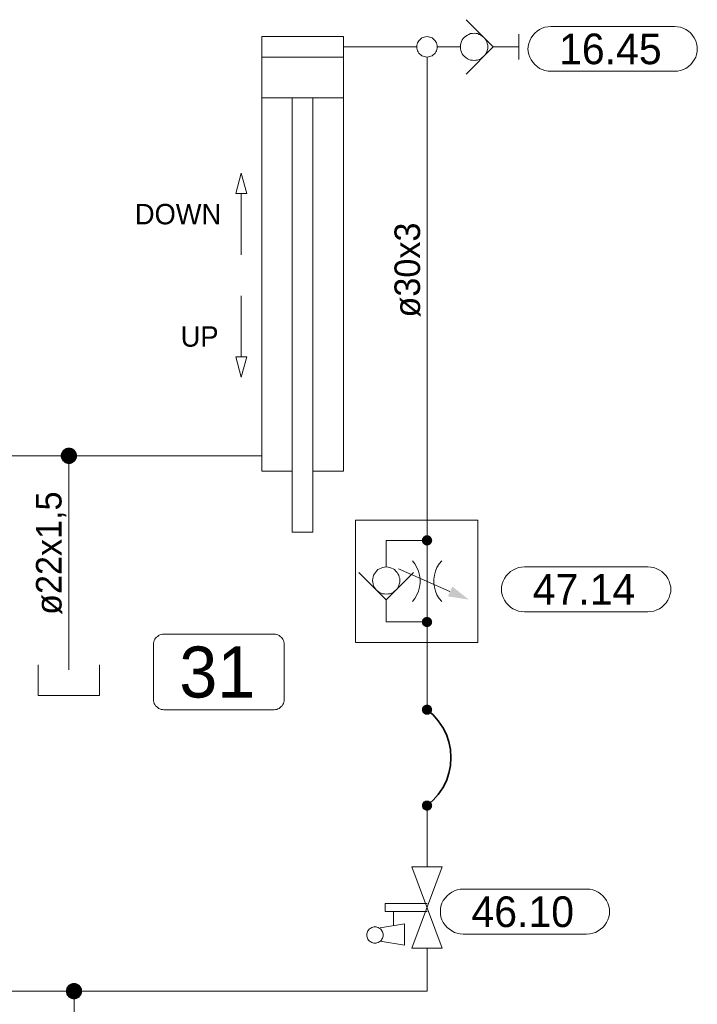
# Model space of a CAD drawing. Header units: millimetres. Extents: x 0 to 138, y 0 to 47.
# Tile 142 of 165: x 45.35 to 47.43, y 33.57 to 36.6. Entities that reach past the tile are written whole.
import ezdxf

# ---------------------------------------------------------------- set-up
doc = ezdxf.new("R2010")
doc.units = ezdxf.units.MM
for name, color, linetype in [('PDF_Geomertry', 7, 'Continuous'), ('PDF_Solid Fills', 7, 'Continuous'), ('PDF_Text', 7, 'Continuous')]:
    doc.layers.add(name, color=color, linetype=linetype)
doc.styles.add('PDF Arial', font='txt')

msp = doc.modelspace()

# ---------------------------------------------------------------- hatches: boundary and pattern name
at = {"layer": 'PDF_Solid Fills', "transparency": 33554559}
for points in [[(45.4987, 35.2604), (45.4743, 35.2674), (45.4757, 35.2701)], [(45.4987, 35.2604), (45.4757, 35.2701), (45.4771, 35.2729)], [(45.4987, 35.2604), (45.4771, 35.2729), (45.4785, 35.2757)], [(45.4987, 35.2604), (45.4785, 35.2757), (45.4813, 35.2785)], [(45.4987, 35.2604), (45.4813, 35.2785), (45.4835, 35.2804)], [(45.4987, 35.2604), (45.4835, 35.2804), (45.4863, 35.2826)], [(45.4987, 35.2604), (45.4863, 35.2826), (45.489, 35.284)], [(45.4987, 35.2604), (45.489, 35.284), (45.4924, 35.2846)], [(45.4987, 35.2604), (45.4924, 35.2846), (45.4951, 35.2854)], [(45.4987, 35.2604), (45.4951, 35.2854), (45.4987, 35.286)], [(45.4987, 35.2604), (45.4987, 35.286), (45.5021, 35.2854)], [(45.4987, 35.2604), (45.5021, 35.2854), (45.5049, 35.2846)], [(45.4987, 35.2604), (45.5049, 35.2846), (45.5085, 35.284)], [(45.4987, 35.2604), (45.5085, 35.284), (45.5113, 35.2826)], [(45.4987, 35.2604), (45.5113, 35.2826), (45.514, 35.2804)], [(45.4987, 35.2604), (45.514, 35.2804), (45.5168, 35.2785)], [(45.4987, 35.2604), (45.5168, 35.2785), (45.5187, 35.2757)], [(45.4987, 35.2604), (45.5187, 35.2757), (45.5201, 35.2729)], [(45.4987, 35.2604), (45.5201, 35.2729), (45.5224, 35.2701)], [(45.4987, 35.2604), (45.5224, 35.2701), (45.5229, 35.2674)], [(45.4987, 35.2604), (45.4737, 35.2638), (45.4743, 35.2674)], [(45.4987, 35.2604), (45.4737, 35.2604), (45.4737, 35.2638)], [(45.4987, 35.2604), (45.4737, 35.2576), (45.4737, 35.2604)], [(45.4987, 35.2604), (45.4743, 35.254), (45.4737, 35.2576)], [(45.4987, 35.2604), (45.4757, 35.2513), (45.4743, 35.254)], [(45.4987, 35.2604), (45.4771, 35.2479), (45.4757, 35.2513)], [(45.4987, 35.2604), (45.4785, 35.2451), (45.4771, 35.2479)], [(45.4987, 35.2604), (45.4813, 35.2429), (45.4785, 35.2451)], [(45.4987, 35.2604), (45.4835, 35.241), (45.4813, 35.2429)], [(45.4987, 35.2604), (45.4863, 35.2388), (45.4835, 35.241)], [(45.4987, 35.2604), (45.489, 35.2374), (45.4863, 35.2388)], [(45.4987, 35.2604), (45.4924, 35.236), (45.489, 35.2374)], [(45.4987, 35.2604), (45.4951, 35.2354), (45.4924, 35.236)], [(45.4987, 35.2604), (45.4987, 35.2354), (45.4951, 35.2354)], [(45.4987, 35.2604), (45.5229, 35.2674), (45.5238, 35.2638)], [(45.4987, 35.2604), (45.5238, 35.2638), (45.5238, 35.2604)], [(45.4987, 35.2604), (45.5021, 35.2354), (45.4987, 35.2354)], [(45.4987, 35.2604), (45.5049, 35.236), (45.5021, 35.2354)], [(45.4987, 35.2604), (45.5085, 35.2374), (45.5049, 35.236)], [(45.4987, 35.2604), (45.5113, 35.2388), (45.5085, 35.2374)], [(45.4987, 35.2604), (45.514, 35.241), (45.5113, 35.2388)], [(45.4987, 35.2604), (45.5168, 35.2429), (45.514, 35.241)], [(45.4987, 35.2604), (45.5187, 35.2451), (45.5168, 35.2429)], [(45.4987, 35.2604), (45.5201, 35.2479), (45.5187, 35.2451)], [(45.4987, 35.2604), (45.5224, 35.2513), (45.5201, 35.2479)], [(45.4987, 35.2604), (45.5229, 35.254), (45.5224, 35.2513)], [(45.4987, 35.2604), (45.5238, 35.2576), (45.5229, 35.254)], [(45.4987, 35.2604), (45.5238, 35.2604), (45.5238, 35.2576)], [(46.6021, 34.9999), (46.5863, 35.0021), (46.5868, 35.004)], [(46.6021, 34.9999), (46.5863, 34.9999), (46.5863, 35.0021)], [(46.6021, 34.9999), (46.5863, 34.9979), (46.5863, 34.9999)], [(46.6021, 34.9999), (46.5868, 34.9957), (46.5863, 34.9979)], [(46.6021, 34.9999), (46.5868, 35.004), (46.5876, 35.0054)], [(46.6021, 34.9999), (46.5876, 34.9937), (46.5868, 34.9957)], [(46.6021, 34.9999), (46.5876, 35.0054), (46.5882, 35.0076)], [(46.6021, 34.9999), (46.5882, 34.9915), (46.5876, 34.9937)], [(46.6021, 34.9999), (46.5882, 35.0076), (46.5896, 35.009)], [(46.6021, 34.9999), (46.5896, 34.9901), (46.5882, 34.9915)], [(46.6021, 34.9999), (46.5896, 35.009), (46.591, 35.011)], [(46.6021, 34.9999), (46.591, 34.9888), (46.5896, 34.9901)], [(46.6021, 34.9999), (46.591, 35.011), (46.5924, 35.0124)], [(46.6021, 34.9999), (46.5924, 34.9874), (46.591, 34.9888)], [(46.6021, 34.9999), (46.5924, 35.0124), (46.5946, 35.0132)], [(46.6021, 34.9999), (46.5946, 34.986), (46.5924, 34.9874)], [(46.6021, 34.9999), (46.5946, 35.0132), (46.596, 35.0146)], [(46.6021, 34.9999), (46.596, 34.9854), (46.5946, 34.986)], [(46.6021, 34.9999), (46.596, 35.0146), (46.5979, 35.0151)], [(46.6021, 34.9999), (46.5979, 34.9846), (46.596, 34.9854)], [(46.6021, 34.9999), (46.5979, 35.0151), (46.6001, 35.0151)], [(46.6021, 34.9999), (46.6001, 34.984), (46.5979, 34.9846)], [(46.6021, 34.9999), (46.6001, 35.0151), (46.6021, 35.0151)], [(46.6021, 34.9999), (46.6021, 34.984), (46.6001, 34.984)], [(46.6021, 34.9999), (46.6063, 35.0151), (46.6085, 35.0146)], [(46.6021, 34.9999), (46.6043, 35.0151), (46.6063, 35.0151)], [(46.6021, 34.9999), (46.6021, 35.0151), (46.6043, 35.0151)], [(46.6021, 34.9999), (46.6085, 35.0146), (46.6099, 35.0132)], [(46.6021, 34.9999), (46.6099, 35.0132), (46.6118, 35.0124)], [(46.6021, 34.9999), (46.6118, 35.0124), (46.6132, 35.011)], [(46.6021, 34.9999), (46.6132, 35.011), (46.6146, 35.009)], [(46.6021, 34.9999), (46.6146, 35.009), (46.6154, 35.0076)], [(46.6021, 34.9999), (46.6154, 35.0076), (46.6168, 35.0054)], [(46.6021, 34.9999), (46.6168, 35.0054), (46.6174, 35.004)], [(46.6021, 34.9999), (46.6174, 35.004), (46.6174, 35.0021)], [(46.6021, 34.9999), (46.6174, 35.0021), (46.6182, 34.9999)], [(46.6021, 34.9999), (46.6043, 34.984), (46.6021, 34.984)], [(46.6021, 34.9999), (46.6063, 34.9846), (46.6043, 34.984)], [(46.6021, 34.9999), (46.6085, 34.9854), (46.6063, 34.9846)], [(46.6021, 34.9999), (46.6099, 34.986), (46.6085, 34.9854)], [(46.6021, 34.9999), (46.6118, 34.9874), (46.6099, 34.986)], [(46.6021, 34.9999), (46.6132, 34.9888), (46.6118, 34.9874)], [(46.6021, 34.9999), (46.6146, 34.9901), (46.6132, 34.9888)], [(46.6021, 34.9999), (46.6154, 34.9915), (46.6146, 34.9901)], [(46.6021, 34.9999), (46.6168, 34.9937), (46.6154, 34.9915)], [(46.6021, 34.9999), (46.6174, 34.9957), (46.6168, 34.9937)], [(46.6021, 34.9999), (46.6174, 34.9979), (46.6174, 34.9957)], [(46.6021, 34.9999), (46.6182, 34.9999), (46.6174, 34.9979)], [(46.6021, 34.7485), (46.5868, 34.7521), (46.5876, 34.754)], [(46.6021, 34.7485), (46.5876, 34.754), (46.5882, 34.7563)], [(46.6021, 34.7485), (46.5882, 34.7563), (46.5896, 34.7576)], [(46.6021, 34.7485), (46.5896, 34.7576), (46.591, 34.7596)], [(46.6021, 34.7485), (46.591, 34.7596), (46.5924, 34.761)], [(46.6021, 34.7485), (46.5924, 34.761), (46.5946, 34.7618)], [(46.6021, 34.7485), (46.5946, 34.7618), (46.596, 34.7624)], [(46.6021, 34.7485), (46.596, 34.7624), (46.5979, 34.7632)], [(46.6021, 34.7485), (46.5979, 34.7632), (46.6001, 34.7638)], [(46.6021, 34.7485), (46.6001, 34.7638), (46.6021, 34.7638)], [(46.6021, 34.7485), (46.6043, 34.7638), (46.6063, 34.7632)], [(46.6021, 34.7485), (46.6021, 34.7638), (46.6043, 34.7638)], [(46.6021, 34.7485), (46.6063, 34.7632), (46.6085, 34.7624)], [(46.6021, 34.7485), (46.6085, 34.7624), (46.6099, 34.7618)], [(46.6021, 34.7485), (46.6099, 34.7618), (46.6118, 34.761)], [(46.6021, 34.7485), (46.6118, 34.761), (46.6132, 34.7596)], [(46.6021, 34.7485), (46.6132, 34.7596), (46.6146, 34.7576)], [(46.6021, 34.7485), (46.6146, 34.7576), (46.6154, 34.7563)], [(46.6021, 34.7485), (46.6154, 34.7563), (46.6168, 34.754)], [(46.6021, 34.7485), (46.6168, 34.754), (46.6174, 34.7521)], [(46.6021, 34.7485), (46.5863, 34.7507), (46.5868, 34.7521)], [(46.6021, 34.7485), (46.5863, 34.7485), (46.5863, 34.7507)], [(46.6021, 34.7485), (46.5863, 34.7465), (46.5863, 34.7485)], [(46.6021, 34.7485), (46.5868, 34.7443), (46.5863, 34.7465)], [(46.6021, 34.7485), (46.5876, 34.7424), (46.5868, 34.7443)], [(46.6021, 34.7485), (46.5882, 34.7401), (46.5876, 34.7424)], [(46.6021, 34.7485), (46.5896, 34.7388), (46.5882, 34.7401)], [(46.6021, 34.7485), (46.591, 34.7374), (46.5896, 34.7388)], [(46.6021, 34.7485), (46.5924, 34.736), (46.591, 34.7374)], [(46.6021, 34.7485), (46.5946, 34.7346), (46.5924, 34.736)], [(46.6021, 34.7485), (46.596, 34.734), (46.5946, 34.7346)], [(46.6021, 34.7485), (46.5979, 34.7332), (46.596, 34.734)], [(46.6021, 34.7485), (46.6001, 34.7326), (46.5979, 34.7332)], [(46.6021, 34.7485), (46.6021, 34.7326), (46.6001, 34.7326)], [(46.6021, 34.7485), (46.6174, 34.7521), (46.6174, 34.7507)], [(46.6021, 34.7485), (46.6174, 34.7507), (46.6182, 34.7485)], [(46.6021, 34.7485), (46.6043, 34.7326), (46.6021, 34.7326)], [(46.6021, 34.7485), (46.6063, 34.7332), (46.6043, 34.7326)], [(46.6021, 34.7485), (46.6085, 34.734), (46.6063, 34.7332)], [(46.6021, 34.7485), (46.6099, 34.7346), (46.6085, 34.734)], [(46.6021, 34.7485), (46.6118, 34.736), (46.6099, 34.7346)], [(46.6021, 34.7485), (46.6132, 34.7374), (46.6118, 34.736)], [(46.6021, 34.7485), (46.6146, 34.7388), (46.6132, 34.7374)], [(46.6021, 34.7485), (46.6154, 34.7401), (46.6146, 34.7388)], [(46.6021, 34.7485), (46.6168, 34.7424), (46.6154, 34.7401)], [(46.6021, 34.7485), (46.6174, 34.7443), (46.6168, 34.7424)], [(46.6021, 34.7485), (46.6174, 34.7465), (46.6174, 34.7443)], [(46.6021, 34.7485), (46.6182, 34.7485), (46.6174, 34.7465)], [(46.6021, 34.4776), (46.5863, 34.4799), (46.5868, 34.4818)], [(46.6021, 34.4776), (46.5863, 34.4776), (46.5863, 34.4799)], [(46.6021, 34.4776), (46.5868, 34.4818), (46.5876, 34.484)], [(46.6021, 34.4776), (46.5876, 34.484), (46.5882, 34.486)], [(46.6021, 34.4776), (46.5882, 34.486), (46.5896, 34.4874)], [(46.6021, 34.4776), (46.5896, 34.4874), (46.591, 34.4888)], [(46.6021, 34.4776), (46.591, 34.4888), (46.5924, 34.4901)], [(46.6021, 34.4776), (46.5924, 34.4901), (46.5946, 34.4915)], [(46.6021, 34.4776), (46.5946, 34.4915), (46.596, 34.4924)], [(46.6021, 34.4776), (46.596, 34.4924), (46.5979, 34.4929)], [(46.6021, 34.4776), (46.5979, 34.4929), (46.6001, 34.4937)], [(46.6021, 34.4776), (46.6001, 34.4937), (46.6021, 34.4937)], [(46.6021, 34.4776), (46.6043, 34.4937), (46.6063, 34.4929)], [(46.6021, 34.4776), (46.6021, 34.4937), (46.6043, 34.4937)], [(46.6021, 34.4776), (46.6063, 34.4929), (46.6085, 34.4924)], [(46.6021, 34.4776), (46.6085, 34.4924), (46.6099, 34.4915)], [(46.6021, 34.4776), (46.6099, 34.4915), (46.6118, 34.4901)], [(46.6021, 34.4776), (46.6118, 34.4901), (46.6132, 34.4888)], [(46.6021, 34.4776), (46.6132, 34.4888), (46.6146, 34.4874)], [(46.6021, 34.4776), (46.6146, 34.4874), (46.6154, 34.486)], [(46.6021, 34.4776), (46.6154, 34.486), (46.6168, 34.484)], [(46.6021, 34.4776), (46.6168, 34.484), (46.6174, 34.4818)], [(46.6021, 34.4776), (46.6174, 34.4818), (46.6174, 34.4799)], [(46.6021, 34.4776), (46.6174, 34.4799), (46.6182, 34.4776)], [(46.6021, 34.4776), (46.5863, 34.4757), (46.5863, 34.4776)], [(46.6021, 34.4776), (46.5868, 34.4735), (46.5863, 34.4757)], [(46.6021, 34.4776), (46.5876, 34.4721), (46.5868, 34.4735)], [(46.6021, 34.4776), (46.5882, 34.4701), (46.5876, 34.4721)], [(46.6021, 34.4776), (46.5896, 34.4687), (46.5882, 34.4701)], [(46.6021, 34.4776), (46.591, 34.4665), (46.5896, 34.4687)], [(46.6021, 34.4776), (46.5924, 34.4651), (46.591, 34.4665)], [(46.6021, 34.4776), (46.5946, 34.4646), (46.5924, 34.4651)], [(46.6021, 34.4776), (46.596, 34.4632), (46.5946, 34.4646)], [(46.6021, 34.4776), (46.5979, 34.4624), (46.596, 34.4632)], [(46.6021, 34.4776), (46.6001, 34.4624), (46.5979, 34.4624)], [(46.6021, 34.4776), (46.6021, 34.4624), (46.6001, 34.4624)], [(46.6021, 34.4776), (46.6043, 34.4624), (46.6021, 34.4624)], [(46.6021, 34.4776), (46.6063, 34.4624), (46.6043, 34.4624)], [(46.6021, 34.4776), (46.6085, 34.4632), (46.6063, 34.4624)], [(46.6021, 34.4776), (46.6099, 34.4646), (46.6085, 34.4632)], [(46.6021, 34.4776), (46.6118, 34.4651), (46.6099, 34.4646)], [(46.6021, 34.4776), (46.6132, 34.4665), (46.6118, 34.4651)], [(46.6021, 34.4776), (46.6146, 34.4687), (46.6132, 34.4665)], [(46.6021, 34.4776), (46.6154, 34.4701), (46.6146, 34.4687)], [(46.6021, 34.4776), (46.6168, 34.4721), (46.6154, 34.4701)], [(46.6021, 34.4776), (46.6174, 34.4735), (46.6168, 34.4721)], [(46.6021, 34.4776), (46.6174, 34.4757), (46.6174, 34.4735)], [(46.6021, 34.4776), (46.6182, 34.4776), (46.6174, 34.4757)], [(46.6021, 34.1826), (46.5863, 34.1846), (46.5868, 34.1868)], [(46.6021, 34.1826), (46.5863, 34.1826), (46.5863, 34.1846)], [(46.6021, 34.1826), (46.5863, 34.1804), (46.5863, 34.1826)], [(46.6021, 34.1826), (46.5868, 34.1785), (46.5863, 34.1804)], [(46.6021, 34.1826), (46.5868, 34.1868), (46.5876, 34.1882)], [(46.6021, 34.1826), (46.5876, 34.1763), (46.5868, 34.1785)], [(46.6021, 34.1826), (46.5876, 34.1882), (46.5882, 34.1901)], [(46.6021, 34.1826), (46.5882, 34.1743), (46.5876, 34.1763)], [(46.6021, 34.1826), (46.5882, 34.1901), (46.5896, 34.1924)], [(46.6021, 34.1826), (46.5896, 34.1729), (46.5882, 34.1743)], [(46.6021, 34.1826), (46.5896, 34.1924), (46.591, 34.1938)], [(46.6021, 34.1826), (46.591, 34.1715), (46.5896, 34.1729)], [(46.6021, 34.1826), (46.591, 34.1938), (46.5924, 34.1951)], [(46.6021, 34.1826), (46.5924, 34.1701), (46.591, 34.1715)], [(46.6021, 34.1826), (46.5924, 34.1951), (46.5946, 34.1957)], [(46.6021, 34.1826), (46.5946, 34.1688), (46.5924, 34.1701)], [(46.6021, 34.1826), (46.5946, 34.1957), (46.596, 34.1971)], [(46.6021, 34.1826), (46.596, 34.1679), (46.5946, 34.1688)], [(46.6021, 34.1826), (46.596, 34.1971), (46.5979, 34.1979)], [(46.6021, 34.1826), (46.5979, 34.1674), (46.596, 34.1679)], [(46.6021, 34.1826), (46.5979, 34.1979), (46.6001, 34.1979)], [(46.6021, 34.1826), (46.6001, 34.1665), (46.5979, 34.1674)], [(46.6021, 34.1826), (46.6001, 34.1979), (46.6021, 34.1979)], [(46.6021, 34.1826), (46.6021, 34.1665), (46.6001, 34.1665)], [(46.6021, 34.1826), (46.6063, 34.1979), (46.6085, 34.1971)], [(46.6021, 34.1826), (46.6043, 34.1979), (46.6063, 34.1979)], [(46.6021, 34.1826), (46.6021, 34.1979), (46.6043, 34.1979)], [(46.6021, 34.1826), (46.6085, 34.1971), (46.6099, 34.1957)], [(46.6021, 34.1826), (46.6099, 34.1957), (46.6118, 34.1951)], [(46.6021, 34.1826), (46.6118, 34.1951), (46.6132, 34.1938)], [(46.6021, 34.1826), (46.6132, 34.1938), (46.6146, 34.1924)], [(46.6021, 34.1826), (46.6146, 34.1924), (46.6154, 34.1901)], [(46.6021, 34.1826), (46.6154, 34.1901), (46.6168, 34.1882)], [(46.6021, 34.1826), (46.6168, 34.1882), (46.6174, 34.1868)], [(46.6021, 34.1826), (46.6174, 34.1868), (46.6174, 34.1846)], [(46.6021, 34.1826), (46.6174, 34.1846), (46.6182, 34.1826)], [(46.6021, 34.1826), (46.6043, 34.1665), (46.6021, 34.1665)], [(46.6021, 34.1826), (46.6063, 34.1674), (46.6043, 34.1665)], [(46.6021, 34.1826), (46.6085, 34.1679), (46.6063, 34.1674)], [(46.6021, 34.1826), (46.6099, 34.1688), (46.6085, 34.1679)], [(46.6021, 34.1826), (46.6118, 34.1701), (46.6099, 34.1688)], [(46.6021, 34.1826), (46.6132, 34.1715), (46.6118, 34.1701)], [(46.6021, 34.1826), (46.6146, 34.1729), (46.6132, 34.1715)], [(46.6021, 34.1826), (46.6154, 34.1743), (46.6146, 34.1729)], [(46.6021, 34.1826), (46.6168, 34.1763), (46.6154, 34.1743)], [(46.6021, 34.1826), (46.6174, 34.1785), (46.6168, 34.1763)], [(46.6021, 34.1826), (46.6174, 34.1804), (46.6174, 34.1785)], [(46.6021, 34.1826), (46.6182, 34.1826), (46.6174, 34.1804)], [(45.5146, 33.6104), (45.4965, 33.6285), (45.4993, 33.6304)], [(45.5146, 33.6104), (45.4993, 33.6304), (45.5021, 33.6318)], [(45.5146, 33.6104), (45.5021, 33.6318), (45.5049, 33.6332)], [(45.5146, 33.6104), (45.5049, 33.6332), (45.5076, 33.6346)], [(45.5146, 33.6104), (45.5076, 33.6346), (45.5113, 33.6354)], [(45.5146, 33.6104), (45.5113, 33.6354), (45.5146, 33.6354)], [(45.5146, 33.6104), (45.5174, 33.6354), (45.521, 33.6346)], [(45.5146, 33.6104), (45.5146, 33.6354), (45.5174, 33.6354)], [(45.5146, 33.6104), (45.521, 33.6346), (45.5243, 33.6332)], [(45.5146, 33.6104), (45.5243, 33.6332), (45.5271, 33.6318)], [(45.5146, 33.6104), (45.5271, 33.6318), (45.5299, 33.6304)], [(45.5146, 33.6104), (45.5299, 33.6304), (45.5321, 33.6285)], [(45.5146, 33.6104), (45.4896, 33.6138), (45.4904, 33.6165)], [(45.5146, 33.6104), (45.4896, 33.6104), (45.4896, 33.6138)], [(45.5146, 33.6104), (45.4896, 33.6068), (45.4896, 33.6104)], [(45.5146, 33.6104), (45.4904, 33.604), (45.4896, 33.6068)], [(45.5146, 33.6104), (45.4904, 33.6165), (45.491, 33.6201)], [(45.5146, 33.6104), (45.491, 33.6007), (45.4904, 33.604)], [(45.5146, 33.6104), (45.491, 33.6201), (45.4924, 33.6229)], [(45.5146, 33.6104), (45.4924, 33.5979), (45.491, 33.6007)], [(45.5146, 33.6104), (45.4924, 33.6229), (45.4946, 33.6257)], [(45.5146, 33.6104), (45.4946, 33.5951), (45.4924, 33.5979)], [(45.5146, 33.6104), (45.4946, 33.6257), (45.4965, 33.6285)], [(45.5146, 33.6104), (45.4965, 33.5924), (45.4946, 33.5951)], [(45.5146, 33.6104), (45.4993, 33.5901), (45.4965, 33.5924)], [(45.5146, 33.6104), (45.5021, 33.5888), (45.4993, 33.5901)], [(45.5146, 33.6104), (45.5049, 33.5874), (45.5021, 33.5888)], [(45.5146, 33.6104), (45.5076, 33.586), (45.5049, 33.5874)], [(45.5146, 33.6104), (45.5113, 33.5854), (45.5076, 33.586)], [(45.5146, 33.6104), (45.5146, 33.5854), (45.5113, 33.5854)], [(45.5146, 33.6104), (45.5321, 33.6285), (45.534, 33.6257)], [(45.5146, 33.6104), (45.534, 33.6257), (45.5363, 33.6229)], [(45.5146, 33.6104), (45.5363, 33.6229), (45.5376, 33.6201)], [(45.5146, 33.6104), (45.5376, 33.6201), (45.539, 33.6165)], [(45.5146, 33.6104), (45.539, 33.6165), (45.5396, 33.6138)], [(45.5146, 33.6104), (45.5396, 33.6138), (45.5396, 33.6104)], [(45.5146, 33.6104), (45.5174, 33.5854), (45.5146, 33.5854)], [(45.5146, 33.6104), (45.521, 33.586), (45.5174, 33.5854)], [(45.5146, 33.6104), (45.5243, 33.5874), (45.521, 33.586)], [(45.5146, 33.6104), (45.5271, 33.5888), (45.5243, 33.5874)], [(45.5146, 33.6104), (45.5299, 33.5901), (45.5271, 33.5888)], [(45.5146, 33.6104), (45.5321, 33.5924), (45.5299, 33.5901)], [(45.5146, 33.6104), (45.534, 33.5951), (45.5321, 33.5924)], [(45.5146, 33.6104), (45.5363, 33.5979), (45.534, 33.5951)], [(45.5146, 33.6104), (45.5376, 33.6007), (45.5363, 33.5979)], [(45.5146, 33.6104), (45.539, 33.604), (45.5376, 33.6007)], [(45.5146, 33.6104), (45.5396, 33.6068), (45.539, 33.604)], [(45.5146, 33.6104), (45.5396, 33.6104), (45.5396, 33.6068)]]:
    msp.add_hatch(color=256, dxfattribs=at).paths.add_polyline_path(points)

# ---------------------------------------------------------------- linework, layer by layer
at = {"layer": 'PDF_Geomertry', "lineweight": 15}
for points in [[(46.7224, 36.4374), (46.8063, 36.5207), (46.7224, 36.6049)], [(46.2501, 35.2132), (46.3446, 35.2132), (46.3446, 36.5526), (46.0932, 36.5526), (46.0932, 35.2132), (46.1868, 35.2132)], [(46.8849, 36.5604), (46.8849, 36.4818)], [(46.571, 36.5207), (46.3446, 36.5207)], [(46.7049, 36.5207), (46.6807, 36.5207), (46.6335, 36.5207)], [(46.8063, 36.5207), (46.8849, 36.5207)], [(46.0932, 36.4896), (46.3446, 36.4896)], [(46.6021, 34.9999), (46.6021, 35.0624), (46.6021, 36.4896)], [(46.0932, 36.3638), (46.3446, 36.3638)], [(46.1868, 36.3638), (46.1868, 35.0249), (46.2501, 35.0249), (46.2501, 36.3638)], [(46.0299, 35.8799), (46.0299, 36.0688)], [(46.0299, 35.754), (46.0299, 35.5651)], [(44.8604, 35.2604), (45.4987, 35.2604), (46.0932, 35.2604)], [(45.4987, 34.6007), (45.4987, 34.6604), (45.4987, 35.2604)], [(46.4765, 34.8165), (46.4765, 34.7924), (46.4765, 34.7485), (46.6021, 34.7485), (46.6021, 34.9999), (46.4765, 34.9999), (46.4765, 34.9179)], [(46.5571, 34.811), (46.5646, 34.8207), (46.571, 34.8318), (46.5757, 34.8429), (46.5793, 34.8554), (46.5807, 34.8679), (46.5807, 34.8804), (46.5793, 34.8924), (46.5757, 34.9049), (46.571, 34.916), (46.5646, 34.9271), (46.5571, 34.9368)], [(46.6474, 34.9368), (46.6396, 34.9271), (46.6326, 34.916), (46.6279, 34.9049), (46.6251, 34.8924), (46.6229, 34.8804), (46.6229, 34.8679), (46.6251, 34.8554), (46.6279, 34.8429), (46.6326, 34.8318), (46.6396, 34.8207), (46.6474, 34.811)], [(46.514, 34.9118), (46.6729, 34.8424)], [(46.5604, 34.9007), (46.4765, 34.8165), (46.3924, 34.9007)], [(46.6021, 34.7485), (46.6021, 34.6854), (46.6021, 34.4776)], [(45.4043, 34.616), (45.4043, 34.5221), (45.5932, 34.5221), (45.5932, 34.616)], [(46.6021, 33.9937), (46.6021, 34.1826)], [(46.6021, 33.8554), (46.4729, 33.8554), (46.4729, 33.8804), (46.6021, 33.8804)], [(46.4987, 33.8118), (46.4987, 33.8554)], [(46.4576, 33.7646), (46.5326, 33.7521), (46.5326, 33.8179), (46.4576, 33.8054)], [(44.3765, 33.7424), (44.3765, 33.6104), (45.5146, 33.6104), (46.6021, 33.6104), (46.6021, 33.7424)], [(46.1743, 32.9249), (45.5146, 32.9249), (45.5146, 33.6104)]]:
    msp.add_lwpolyline(points, dxfattribs=at)
for points in [[(47.3646, 36.584), (47.3737, 36.5832), (47.3826, 36.5818), (47.3918, 36.5785), (47.3993, 36.5743), (47.4076, 36.5693), (47.4146, 36.5632), (47.4201, 36.5563), (47.4257, 36.5485), (47.4299, 36.5401), (47.4326, 36.5318), (47.4349, 36.5221), (47.4349, 36.5132), (47.4349, 36.5165), (47.4349, 36.5068), (47.4326, 36.4979), (47.4299, 36.4896), (47.4257, 36.4813), (47.4201, 36.4735), (47.4146, 36.4665), (47.4076, 36.4604), (47.3993, 36.4549), (47.3918, 36.4513), (47.3826, 36.4479), (47.3737, 36.4465), (47.3646, 36.4457), (46.984, 36.4457), (46.9751, 36.4465), (46.9654, 36.4479), (46.9571, 36.4513), (46.9487, 36.4549), (46.941, 36.4604), (46.934, 36.4665), (46.9279, 36.4735), (46.9229, 36.4813), (46.9187, 36.4896), (46.9154, 36.4979), (46.914, 36.5068), (46.9132, 36.5165), (46.9132, 36.5132), (46.914, 36.5221), (46.9154, 36.5318), (46.9187, 36.5401), (46.9229, 36.5485), (46.9279, 36.5563), (46.934, 36.5632), (46.941, 36.5693), (46.9487, 36.5743), (46.9571, 36.5785), (46.9654, 36.5818), (46.9751, 36.5832), (46.984, 36.584), (47.3646, 36.584)], [(46.6335, 36.5207), (46.6335, 36.5249), (46.6326, 36.529), (46.6313, 36.5332), (46.6293, 36.5368), (46.6271, 36.5401), (46.6243, 36.5429), (46.621, 36.5457), (46.6182, 36.5485), (46.614, 36.5499), (46.6104, 36.5513), (46.6063, 36.5521), (46.6021, 36.5526), (46.5979, 36.5521), (46.5938, 36.5513), (46.5904, 36.5499), (46.5863, 36.5485), (46.5826, 36.5457), (46.5799, 36.5429), (46.5771, 36.5401), (46.5751, 36.5368), (46.5729, 36.5332), (46.5715, 36.529), (46.571, 36.5249), (46.571, 36.5207), (46.571, 36.5174), (46.5715, 36.5132), (46.5729, 36.509), (46.5751, 36.5054), (46.5771, 36.5021), (46.5799, 36.4985), (46.5826, 36.4965), (46.5863, 36.4937), (46.5904, 36.4924), (46.5938, 36.491), (46.5979, 36.4901), (46.6021, 36.4896), (46.6063, 36.4901), (46.6104, 36.491), (46.614, 36.4924), (46.6182, 36.4937), (46.621, 36.4965), (46.6243, 36.4985), (46.6271, 36.5021), (46.6293, 36.5054), (46.6313, 36.509), (46.6326, 36.5132), (46.6335, 36.5174), (46.6335, 36.5207)], [(46.789, 36.5207), (46.789, 36.5263), (46.7876, 36.5318), (46.7863, 36.5374), (46.7835, 36.5424), (46.7807, 36.5465), (46.7765, 36.5507), (46.7724, 36.554), (46.7682, 36.5576), (46.7632, 36.5596), (46.7576, 36.5618), (46.7529, 36.5624), (46.7474, 36.5632), (46.7418, 36.5624), (46.7363, 36.5618), (46.7313, 36.5596), (46.7265, 36.5576), (46.7215, 36.554), (46.7174, 36.5507), (46.714, 36.5465), (46.7104, 36.5424), (46.7085, 36.5374), (46.7063, 36.5318), (46.7057, 36.5263), (46.7049, 36.5207), (46.7057, 36.516), (46.7063, 36.5104), (46.7085, 36.5049), (46.7104, 36.4999), (46.714, 36.4957), (46.7174, 36.4915), (46.7215, 36.4882), (46.7265, 36.4846), (46.7313, 36.4826), (46.7363, 36.4804), (46.7418, 36.4799), (46.7474, 36.479), (46.7529, 36.4799), (46.7576, 36.4804), (46.7632, 36.4826), (46.7682, 36.4846), (46.7724, 36.4882), (46.7765, 36.4915), (46.7807, 36.4957), (46.7835, 36.4999), (46.7863, 36.5049), (46.7876, 36.5104), (46.789, 36.516), (46.789, 36.5207)], [(46.0132, 36.0688), (46.0465, 36.0688), (46.0299, 36.1313), (46.0132, 36.0688)], [(46.0465, 35.5651), (46.0132, 35.5651), (46.0299, 35.5026), (46.0465, 35.5651)], [(46.759, 35.0624), (46.3821, 35.0624), (46.3821, 34.6854), (46.759, 34.6854), (46.759, 35.0624)], [(46.5182, 34.8763), (46.5182, 34.8818), (46.5168, 34.8868), (46.5154, 34.8924), (46.5126, 34.8971), (46.5099, 34.9013), (46.5063, 34.9054), (46.5021, 34.9096), (46.4974, 34.9124), (46.4924, 34.9146), (46.4868, 34.9165), (46.4821, 34.9174), (46.4765, 34.9179), (46.471, 34.9174), (46.4654, 34.9165), (46.4604, 34.9146), (46.4557, 34.9124), (46.4507, 34.9096), (46.4465, 34.9054), (46.4432, 34.9013), (46.4404, 34.8971), (46.4376, 34.8924), (46.4362, 34.8868), (46.4349, 34.8818), (46.434, 34.8763), (46.4349, 34.8707), (46.4362, 34.8651), (46.4376, 34.8604), (46.4404, 34.8549), (46.4432, 34.8507), (46.4465, 34.8465), (46.4507, 34.8429), (46.4557, 34.8396), (46.4604, 34.8374), (46.4654, 34.8354), (46.471, 34.8346), (46.4765, 34.834), (46.4821, 34.8346), (46.4868, 34.8354), (46.4924, 34.8374), (46.4974, 34.8396), (46.5021, 34.8429), (46.5063, 34.8465), (46.5099, 34.8507), (46.5126, 34.8549), (46.5154, 34.8604), (46.5168, 34.8651), (46.5182, 34.8707), (46.5182, 34.8763)], [(47.2826, 34.9179), (47.2918, 34.9174), (47.3007, 34.916), (47.3099, 34.9124), (47.3182, 34.9082), (47.3257, 34.9035), (47.3326, 34.8971), (47.339, 34.8901), (47.3438, 34.8826), (47.3479, 34.8743), (47.3507, 34.866), (47.3529, 34.8563), (47.3535, 34.8471), (47.3535, 34.8507), (47.3529, 34.841), (47.3507, 34.8318), (47.3479, 34.8235), (47.3438, 34.8151), (47.339, 34.8076), (47.3326, 34.8007), (47.3257, 34.7943), (47.3182, 34.7888), (47.3099, 34.7854), (47.3007, 34.7818), (47.2918, 34.7804), (47.2826, 34.7799), (46.9021, 34.7799), (46.8932, 34.7804), (46.884, 34.7818), (46.8751, 34.7854), (46.8668, 34.7888), (46.859, 34.7943), (46.8521, 34.8007), (46.846, 34.8076), (46.841, 34.8151), (46.8368, 34.8235), (46.834, 34.8318), (46.8321, 34.841), (46.8313, 34.8507), (46.8313, 34.8471), (46.8321, 34.8563), (46.834, 34.866), (46.8368, 34.8743), (46.841, 34.8826), (46.846, 34.8901), (46.8521, 34.8971), (46.859, 34.9035), (46.8668, 34.9082), (46.8751, 34.9124), (46.884, 34.916), (46.8932, 34.9174), (46.9021, 34.9179), (47.2826, 34.9179)], [(46.5549, 33.7424), (46.6493, 33.9937), (46.5549, 33.9937), (46.6493, 33.7424), (46.5549, 33.7424)], [(47.0938, 33.9249), (47.1035, 33.9243), (47.1126, 33.9221), (47.121, 33.9193), (47.1293, 33.9151), (47.1368, 33.9104), (47.1437, 33.904), (47.1501, 33.8971), (47.1549, 33.8896), (47.159, 33.8813), (47.1626, 33.8721), (47.164, 33.8632), (47.1646, 33.854), (47.1646, 33.8568), (47.164, 33.8479), (47.1626, 33.8388), (47.159, 33.8299), (47.1549, 33.8215), (47.1501, 33.8137), (47.1437, 33.8068), (47.1368, 33.8013), (47.1293, 33.7957), (47.121, 33.7915), (47.1126, 33.7888), (47.1035, 33.7868), (47.0938, 33.786), (46.714, 33.786), (46.7043, 33.7868), (46.6951, 33.7888), (46.6868, 33.7915), (46.6785, 33.7957), (46.671, 33.8013), (46.664, 33.8068), (46.6576, 33.8137), (46.6521, 33.8215), (46.6479, 33.8299), (46.6451, 33.8388), (46.6437, 33.8479), (46.6432, 33.8568), (46.6432, 33.854), (46.6437, 33.8632), (46.6451, 33.8721), (46.6479, 33.8813), (46.6521, 33.8896), (46.6576, 33.8971), (46.664, 33.904), (46.671, 33.9104), (46.6785, 33.9151), (46.6868, 33.9193), (46.6951, 33.9221), (46.7043, 33.9243), (46.714, 33.9249), (47.0938, 33.9249)], [(46.4668, 33.7832), (46.4668, 33.7868), (46.466, 33.7896), (46.4646, 33.7929), (46.4632, 33.7957), (46.4618, 33.7985), (46.4599, 33.8013), (46.4571, 33.8035), (46.4543, 33.8049), (46.4515, 33.8063), (46.4479, 33.8076), (46.4451, 33.8082), (46.4418, 33.8082), (46.4382, 33.8082), (46.4354, 33.8076), (46.4321, 33.8063), (46.4293, 33.8049), (46.4265, 33.8035), (46.4237, 33.8013), (46.4215, 33.7985), (46.4201, 33.7957), (46.4187, 33.7929), (46.4174, 33.7896), (46.4168, 33.7868), (46.4168, 33.7832), (46.4168, 33.7799), (46.4174, 33.7771), (46.4187, 33.7735), (46.4201, 33.7707), (46.4215, 33.7679), (46.4237, 33.7651), (46.4265, 33.7632), (46.4293, 33.7618), (46.4321, 33.7604), (46.4354, 33.759), (46.4382, 33.7582), (46.4418, 33.7582), (46.4451, 33.7582), (46.4479, 33.759), (46.4515, 33.7604), (46.4543, 33.7618), (46.4571, 33.7632), (46.4599, 33.7651), (46.4618, 33.7679), (46.4632, 33.7707), (46.4646, 33.7735), (46.466, 33.7771), (46.4668, 33.7799), (46.4668, 33.7832)]]:
    msp.add_lwpolyline(points, close=True, dxfattribs=at)
at = {"layer": 'PDF_Geomertry', "lineweight": 0}
for points in [[(45.4863, 35.2604), (45.4863, 35.259), (45.4868, 35.2576), (45.4868, 35.2554), (45.4876, 35.254), (45.489, 35.2526), (45.4896, 35.2521), (45.491, 35.2507), (45.4924, 35.2499), (45.4938, 35.2493), (45.4951, 35.2485), (45.4974, 35.2479), (45.4987, 35.2479), (45.5001, 35.2479), (45.5021, 35.2485), (45.5035, 35.2493), (45.5049, 35.2499), (45.5063, 35.2507), (45.5076, 35.2521), (45.5085, 35.2526), (45.5099, 35.254), (45.5104, 35.2554), (45.5113, 35.2576), (45.5113, 35.259), (45.5113, 35.2604), (45.5113, 35.2624), (45.5113, 35.2638), (45.5104, 35.2651), (45.5099, 35.2665), (45.5085, 35.2679), (45.5076, 35.2693), (45.5063, 35.2707), (45.5049, 35.2715), (45.5035, 35.2721), (45.5021, 35.2729), (45.5001, 35.2729), (45.4987, 35.2729), (45.4974, 35.2729), (45.4951, 35.2729), (45.4938, 35.2721), (45.4924, 35.2715), (45.491, 35.2707), (45.4896, 35.2693), (45.489, 35.2679), (45.4876, 35.2665), (45.4868, 35.2651), (45.4868, 35.2638), (45.4863, 35.2624), (45.4863, 35.2604)], [(46.5946, 34.9999), (46.5946, 34.9985), (46.5946, 34.9979), (46.5946, 34.9965), (46.5951, 34.9957), (46.596, 34.9951), (46.5965, 34.9943), (46.5974, 34.9937), (46.5979, 34.9929), (46.5993, 34.9924), (46.6001, 34.9924), (46.6007, 34.9915), (46.6021, 34.9915), (46.6029, 34.9915), (46.6043, 34.9924), (46.6049, 34.9924), (46.6063, 34.9929), (46.6071, 34.9937), (46.6076, 34.9943), (46.6085, 34.9951), (46.609, 34.9957), (46.609, 34.9965), (46.6099, 34.9979), (46.6099, 34.9985), (46.6099, 34.9999), (46.6099, 35.0007), (46.6099, 35.0021), (46.609, 35.0026), (46.609, 35.0035), (46.6085, 35.0049), (46.6076, 35.0054), (46.6071, 35.0063), (46.6063, 35.0063), (46.6049, 35.0068), (46.6043, 35.0076), (46.6029, 35.0076), (46.6021, 35.0076), (46.6007, 35.0076), (46.6001, 35.0076), (46.5993, 35.0068), (46.5979, 35.0063), (46.5974, 35.0063), (46.5965, 35.0054), (46.596, 35.0049), (46.5951, 35.0035), (46.5946, 35.0026), (46.5946, 35.0021), (46.5946, 35.0007), (46.5946, 34.9999)], [(46.5946, 34.7485), (46.5946, 34.7471), (46.5946, 34.7465), (46.5946, 34.7451), (46.5951, 34.7443), (46.596, 34.7437), (46.5965, 34.7429), (46.5974, 34.7424), (46.5979, 34.7415), (46.5993, 34.741), (46.6001, 34.741), (46.6007, 34.7401), (46.6021, 34.7401), (46.6029, 34.7401), (46.6043, 34.741), (46.6049, 34.741), (46.6063, 34.7415), (46.6071, 34.7424), (46.6076, 34.7429), (46.6085, 34.7437), (46.609, 34.7443), (46.609, 34.7451), (46.6099, 34.7465), (46.6099, 34.7471), (46.6099, 34.7485), (46.6099, 34.7493), (46.6099, 34.7507), (46.609, 34.7513), (46.609, 34.7521), (46.6085, 34.7526), (46.6076, 34.754), (46.6071, 34.7549), (46.6063, 34.7549), (46.6049, 34.7554), (46.6043, 34.7563), (46.6029, 34.7563), (46.6021, 34.7563), (46.6007, 34.7563), (46.6001, 34.7563), (46.5993, 34.7554), (46.5979, 34.7549), (46.5974, 34.7549), (46.5965, 34.754), (46.596, 34.7526), (46.5951, 34.7521), (46.5946, 34.7513), (46.5946, 34.7507), (46.5946, 34.7493), (46.5946, 34.7485)], [(46.5946, 34.4776), (46.5946, 34.4771), (46.5946, 34.4757), (46.5946, 34.4749), (46.5951, 34.4743), (46.596, 34.4729), (46.5965, 34.4721), (46.5974, 34.4715), (46.5979, 34.4707), (46.5993, 34.4707), (46.6001, 34.4701), (46.6007, 34.4701), (46.6021, 34.4701), (46.6029, 34.4701), (46.6043, 34.4701), (46.6049, 34.4707), (46.6063, 34.4707), (46.6071, 34.4715), (46.6076, 34.4721), (46.6085, 34.4729), (46.609, 34.4743), (46.609, 34.4749), (46.6099, 34.4757), (46.6099, 34.4771), (46.6099, 34.4776), (46.6099, 34.479), (46.6099, 34.4799), (46.609, 34.4813), (46.609, 34.4818), (46.6085, 34.4826), (46.6076, 34.4832), (46.6071, 34.484), (46.6063, 34.4846), (46.6049, 34.4854), (46.6043, 34.4854), (46.6029, 34.486), (46.6021, 34.486), (46.6007, 34.486), (46.6001, 34.4854), (46.5993, 34.4854), (46.5979, 34.4846), (46.5974, 34.484), (46.5965, 34.4832), (46.596, 34.4826), (46.5951, 34.4818), (46.5946, 34.4813), (46.5946, 34.4799), (46.5946, 34.479), (46.5946, 34.4776)], [(46.5946, 34.1826), (46.5946, 34.1813), (46.5946, 34.1804), (46.5946, 34.179), (46.5951, 34.1785), (46.596, 34.1776), (46.5965, 34.1771), (46.5974, 34.1763), (46.5979, 34.1757), (46.5993, 34.1749), (46.6001, 34.1749), (46.6007, 34.1749), (46.6021, 34.1743), (46.6029, 34.1749), (46.6043, 34.1749), (46.6049, 34.1749), (46.6063, 34.1757), (46.6071, 34.1763), (46.6076, 34.1771), (46.6085, 34.1776), (46.609, 34.1785), (46.609, 34.179), (46.6099, 34.1804), (46.6099, 34.1813), (46.6099, 34.1826), (46.6099, 34.1832), (46.6099, 34.1846), (46.609, 34.1854), (46.609, 34.186), (46.6085, 34.1874), (46.6076, 34.1882), (46.6071, 34.1887), (46.6063, 34.1896), (46.6049, 34.1896), (46.6043, 34.1901), (46.6029, 34.1901), (46.6021, 34.1901), (46.6007, 34.1901), (46.6001, 34.1901), (46.5993, 34.1896), (46.5979, 34.1896), (46.5974, 34.1887), (46.5965, 34.1882), (46.596, 34.1874), (46.5951, 34.186), (46.5946, 34.1854), (46.5946, 34.1846), (46.5946, 34.1832), (46.5946, 34.1826)], [(45.5021, 33.6104), (45.5021, 33.609), (45.5021, 33.6068), (45.5029, 33.6054), (45.5035, 33.604), (45.5043, 33.6026), (45.5057, 33.6013), (45.5071, 33.6007), (45.5085, 33.5993), (45.5099, 33.5985), (45.5113, 33.5985), (45.5126, 33.5979), (45.5146, 33.5979), (45.516, 33.5979), (45.5174, 33.5985), (45.5196, 33.5985), (45.521, 33.5993), (45.5224, 33.6007), (45.5238, 33.6013), (45.5243, 33.6026), (45.5251, 33.604), (45.5257, 33.6054), (45.5265, 33.6068), (45.5271, 33.609), (45.5271, 33.6104), (45.5271, 33.6118), (45.5265, 33.6138), (45.5257, 33.6151), (45.5251, 33.6165), (45.5243, 33.6179), (45.5238, 33.6193), (45.5224, 33.6201), (45.521, 33.6215), (45.5196, 33.6221), (45.5174, 33.6221), (45.516, 33.6229), (45.5146, 33.6229), (45.5126, 33.6229), (45.5113, 33.6221), (45.5099, 33.6221), (45.5085, 33.6215), (45.5071, 33.6201), (45.5057, 33.6193), (45.5043, 33.6179), (45.5035, 33.6165), (45.5029, 33.6151), (45.5021, 33.6138), (45.5021, 33.6118), (45.5021, 33.6104)]]:
    msp.add_lwpolyline(points, close=True, dxfattribs=at)
at = {"layer": 'PDF_Geomertry', "lineweight": 9}
msp.add_lwpolyline([(46.1307, 34.7104), (46.1349, 34.7104), (46.139, 34.7096), (46.1424, 34.7082), (46.1465, 34.7063), (46.1493, 34.704), (46.1529, 34.7013), (46.1557, 34.6985), (46.1576, 34.6951), (46.1599, 34.691), (46.1613, 34.6874), (46.1618, 34.6832), (46.1618, 34.679), (46.1618, 34.5096), (46.1618, 34.5054), (46.1613, 34.5013), (46.1599, 34.4971), (46.1576, 34.4937), (46.1557, 34.4901), (46.1529, 34.4874), (46.1493, 34.4846), (46.1465, 34.4818), (46.1424, 34.4804), (46.139, 34.479), (46.1349, 34.4785), (46.1307, 34.4776), (45.791, 34.4776), (45.7868, 34.4785), (45.7826, 34.479), (45.7793, 34.4804), (45.7751, 34.4818), (45.7724, 34.4846), (45.7687, 34.4874), (45.766, 34.4901), (45.764, 34.4937), (45.7618, 34.4971), (45.7604, 34.5013), (45.7599, 34.5054), (45.7599, 34.5096), (45.7599, 34.679), (45.7599, 34.6832), (45.7604, 34.6874), (45.7618, 34.691), (45.764, 34.6951), (45.766, 34.6985), (45.7687, 34.7013), (45.7724, 34.704), (45.7751, 34.7063), (45.7793, 34.7082), (45.7826, 34.7096), (45.7868, 34.7104), (45.791, 34.7104), (46.1307, 34.7104)], close=True, dxfattribs=at)
at = {"layer": 'PDF_Geomertry', "lineweight": 35}
msp.add_lwpolyline([(46.6021, 34.1826), (46.621, 34.1985), (46.6368, 34.2165), (46.6507, 34.2368), (46.6618, 34.259), (46.6696, 34.2818), (46.6743, 34.3054), (46.6757, 34.3304), (46.6743, 34.3549), (46.6696, 34.3785), (46.6618, 34.4013), (46.6507, 34.4235), (46.6368, 34.4438), (46.621, 34.4618), (46.6021, 34.4776)], dxfattribs=at)
at = {"layer": 'PDF_Solid Fills', "transparency": 33554559}
msp.add_solid([(46.6799, 34.8576), (46.6668, 34.8271), (46.6799, 34.8576), (46.7307, 34.8174)], dxfattribs=at)

# ---------------------------------------------------------------- texts
at = {"layer": 'PDF_Text', "attachment_point": 7, "style": 'PDF Arial'}
for s, insert, char_height in [('16.45', (47.009, 36.4663), 0.09445), ('DOWN', (45.7021, 35.9732), 0.06283), ('UP', (45.8432, 35.596), 0.06283), ('47.14', (46.9279, 34.8021), 0.09445), ('31', (45.839, 34.5132), 0.15728), ('46.10', (46.739, 33.8066), 0.09445)]:
    msp.add_mtext(s, dxfattribs=dict(at, insert=insert, char_height=char_height))
at = {"layer": 'PDF_Text', "char_height": 0.07874, "attachment_point": 7, "rotation": 90, "style": 'PDF Arial'}
for s, insert in [('ø30x3', (46.5827, 35.6868)), ('ø22x1,5', (45.4907, 34.7701))]:
    msp.add_mtext(s, dxfattribs=dict(at, insert=insert))

doc.saveas('drawing.dxf')
